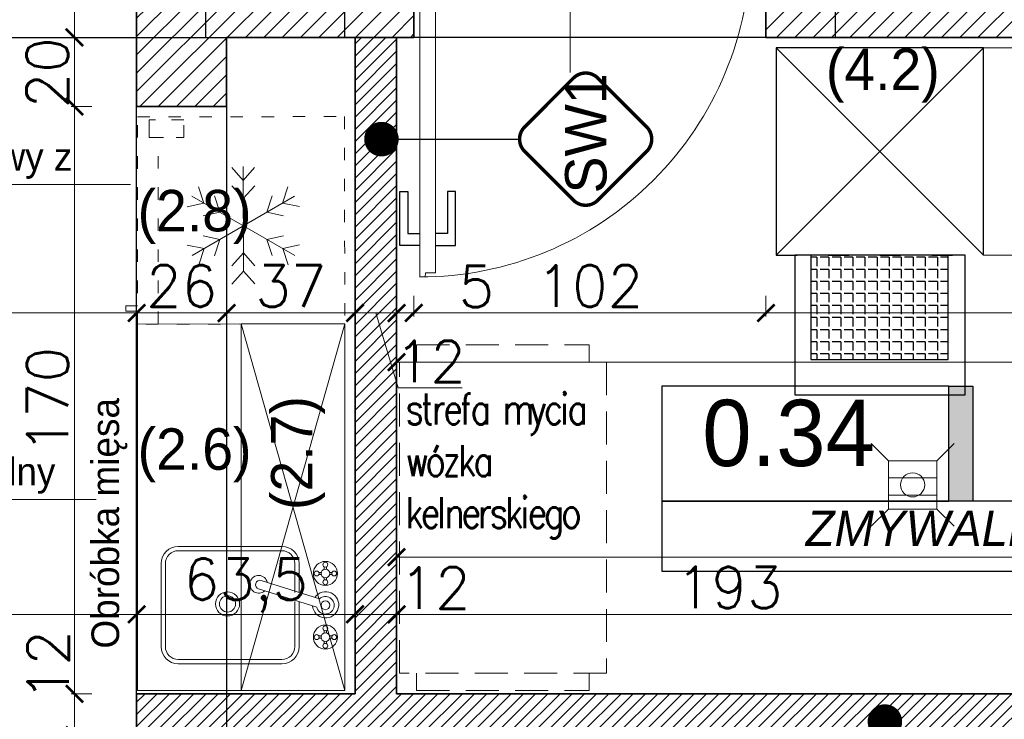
# Model space of a CAD drawing. Header units: millimetres. Extents: x -587 to 358276, y -26688 to 221215.
# Tile 147 of 256: x 9334 to 9620, y 10603 to 10806. Entities that reach past the tile are written whole.
import ezdxf
from ezdxf.lldxf.tags import DXFTag

# ---------------------------------------------------------------- set-up
doc = ezdxf.new("R2010")
doc.units = ezdxf.units.MM
doc.header["$MEASUREMENT"] = 0
doc.linetypes.add('ACAD_ISO03W100', pattern=[30, 12, -18])
doc.linetypes.add('DASHED2', pattern=[9.525, 6.35, -3.175])
for name, color, linetype in [('_I_EKO_PODKLAD 3', 252, 'Continuous'), ('D-opis-elewacja', 104, 'Continuous'), ('D-opis-elewacje', 104, 'Continuous'), ('stolarka', 1, 'Continuous'), ('tabelki opis', 7, 'Continuous')]:
    doc.layers.add(name, color=color, linetype=linetype)
for name, color, linetype, lineweight in [('_IS_EKO_opis', 7, 'Continuous', 18), ('A_istniejące ściany', 7, 'Continuous', 35), ('A_l.przerywana', 250, 'ICAD_ISO03W100', 9), ('A_opisy', 166, 'Continuous', 15), ('A_projektowane sciany', 5, 'Continuous', 35), ('A_wyposażenie', 7, 'Continuous', 9), ('A_ściany projektowane', 5, 'Continuous', 35), ('l.przerywana', 104, 'ICAD_ISO03W100', 5), ('l.wypełnien', 253, 'Continuous', 5), ('wymiarowanie', 176, 'Continuous', 9)]:
    doc.layers.add(name, color=color, linetype=linetype, lineweight=lineweight)
doc.styles.add('1-100', font='simplex.shx', dxfattribs={"width": 0.8, "height": 15})
doc.styles.add('ROMANS', font='romans')
doc.styles.add('styl2', font='simplex.shx')
tags = doc.linetypes.add('ICAD_ISO03W100', pattern=[30, 12, -18]).pattern_tags.tags
tags[6:7] = [DXFTag(74, 4), DXFTag(75, 0), DXFTag(340, '0'), DXFTag(46, 1.0), DXFTag(50, 0.0), DXFTag(44, 0.0), DXFTag(45, 0.0)]
tags[4:5] = [DXFTag(74, 4), DXFTag(75, 0), DXFTag(340, '0'), DXFTag(46, 1.0), DXFTag(50, 0.0), DXFTag(44, 0.0), DXFTag(45, 0.0)]
doc.dimstyles.new('Skala 1-50', dxfattribs={"dimtxt": 12, "dimasz": 5, "dimexe": 1, "dimexo": 1, "dimgap": 1.5, "dimtad": 1, "dimdec": 1, "dimrnd": 0.5, "dimtxsty": 'styl2', "dimblk": 'ARCHTICK', "dimcen": 5, "dimadec": 0, "dimazin": 0, "dimtfac": 1, "dimtdec": 1, "dimtmove": 1, "dimatfit": 3, "dimldrblk": 'ARCHTICK', "dimfxl": 5, "dimfxlon": 1, "dimlwd": -1, "dimlwe": -1, "dimarcsym": 0})

# ---------------------------------------------------------------- blocks, each defined once
blk = doc.blocks.new('_ArchTick')
at = {"color": 0, "linetype": 'ByBlock', "const_width": 0.15}
blk.add_lwpolyline([(-0.5, -0.5), (0.5, 0.5)], dxfattribs=at)
blk = doc.blocks.new('*D3747')
at = {"layer": 'Defpoints', "color": 0}
for p in [(9443.47, 10723.46), (9878.23, 10724.92), (9878.23, 10706.57)]:
    blk.add_point(p, dxfattribs=at)
at = {"layer": 'wymiarowanie', "color": 0}
for p, q in [((9443.47, 10711.57), (9443.47, 10705.57)), ((9878.23, 10711.57), (9878.23, 10705.57)), ((9443.47, 10706.57), (9878.23, 10706.57))]:
    blk.add_line(p, q, dxfattribs=at)
at = {"layer": 'wymiarowanie', "color": 0, "xscale": 5, "yscale": 5, "zscale": 5, "rotation": 180}
blk.add_blockref('_ArchTick', (9443.47, 10706.57), dxfattribs=at)
at = {"layer": 'wymiarowanie', "color": 0, "xscale": 5, "yscale": 5, "zscale": 5}
blk.add_blockref('_ArchTick', (9878.23, 10706.57), dxfattribs=at)
at = {"layer": 'wymiarowanie', "color": 0, "insert": (9660.85, 10714.37), "char_height": 12, "attachment_point": 5, "style": 'styl2'}
blk.add_mtext('435', dxfattribs=at)
blk = doc.blocks.new('*D3872')
at = {"layer": 'Defpoints', "color": 0}
for p in [(9266.19, 10743.15), (9368.19, 10743.15), (9368.19, 10720.82)]:
    blk.add_point(p, dxfattribs=at)
at = {"layer": 'wymiarowanie', "color": 0}
for p, q in [((9266.19, 10725.82), (9266.19, 10719.82)), ((9368.19, 10725.82), (9368.19, 10719.82)), ((9266.19, 10720.82), (9368.19, 10720.82))]:
    blk.add_line(p, q, dxfattribs=at)
at = {"layer": 'wymiarowanie', "color": 0, "xscale": 5, "yscale": 5, "zscale": 5, "rotation": 180}
blk.add_blockref('_ArchTick', (9266.19, 10720.82), dxfattribs=at)
at = {"layer": 'wymiarowanie', "color": 0, "xscale": 5, "yscale": 5, "zscale": 5}
blk.add_blockref('_ArchTick', (9368.19, 10720.82), dxfattribs=at)
at = {"layer": 'wymiarowanie', "color": 0, "insert": (9317.19, 10728.62), "char_height": 12, "attachment_point": 5, "style": 'styl2'}
blk.add_mtext('102', dxfattribs=at)
blk = doc.blocks.new('*D3874')
at = {"layer": 'Defpoints', "color": 0}
for p in [(9394.23, 10743.15), (9431.47, 10743.15), (9431.47, 10720.82)]:
    blk.add_point(p, dxfattribs=at)
at = {"layer": 'wymiarowanie', "color": 0}
for p, q in [((9394.23, 10725.82), (9394.23, 10719.82)), ((9431.47, 10725.82), (9431.47, 10719.82)), ((9394.23, 10720.82), (9431.47, 10720.82))]:
    blk.add_line(p, q, dxfattribs=at)
at = {"layer": 'wymiarowanie', "color": 0, "xscale": 5, "yscale": 5, "zscale": 5, "rotation": 180}
blk.add_blockref('_ArchTick', (9394.23, 10720.82), dxfattribs=at)
at = {"layer": 'wymiarowanie', "color": 0, "xscale": 5, "yscale": 5, "zscale": 5}
blk.add_blockref('_ArchTick', (9431.47, 10720.82), dxfattribs=at)
at = {"layer": 'wymiarowanie', "color": 0, "insert": (9412.85, 10728.62), "char_height": 12, "attachment_point": 5, "style": 'styl2'}
blk.add_mtext('37', dxfattribs=at)
blk = doc.blocks.new('*D3875')
at = {"layer": 'Defpoints', "color": 0}
for p in [(9431.47, 10743.15), (9443.47, 10743.15), (9443.47, 10720.82)]:
    blk.add_point(p, dxfattribs=at)
at = {"layer": 'wymiarowanie', "color": 0}
for p, q in [((9431.47, 10725.82), (9431.47, 10719.82)), ((9443.47, 10725.82), (9443.47, 10719.82)), ((9431.47, 10720.82), (9443.47, 10720.82)), ((9443.98, 10699.12), (9437.47, 10720.82)), ((9462.52, 10699.12), (9443.98, 10699.12))]:
    blk.add_line(p, q, dxfattribs=at)
at = {"layer": 'wymiarowanie', "color": 0, "xscale": 5, "yscale": 5, "zscale": 5, "rotation": 180}
blk.add_blockref('_ArchTick', (9431.47, 10720.82), dxfattribs=at)
at = {"layer": 'wymiarowanie', "color": 0, "xscale": 5, "yscale": 5, "zscale": 5}
blk.add_blockref('_ArchTick', (9443.47, 10720.82), dxfattribs=at)
at = {"layer": 'wymiarowanie', "color": 0, "insert": (9453.25, 10706.77), "char_height": 12, "attachment_point": 5, "style": 'styl2'}
blk.add_mtext('12', dxfattribs=at)
blk = doc.blocks.new('*D3876')
at = {"layer": 'Defpoints', "color": 0}
for p in [(9443.47, 10743.15), (9448.47, 10743.15), (9448.47, 10720.82)]:
    blk.add_point(p, dxfattribs=at)
at = {"layer": 'wymiarowanie', "color": 0}
for p, q in [((9443.47, 10725.82), (9443.47, 10719.82)), ((9448.47, 10725.82), (9448.47, 10719.82)), ((9443.47, 10720.82), (9448.47, 10720.82)), ((9448.47, 10720.82), (9472.01, 10720.82))]:
    blk.add_line(p, q, dxfattribs=at)
at = {"layer": 'wymiarowanie', "color": 0, "xscale": 5, "yscale": 5, "zscale": 5, "rotation": 180}
blk.add_blockref('_ArchTick', (9443.47, 10720.82), dxfattribs=at)
at = {"layer": 'wymiarowanie', "color": 0, "xscale": 5, "yscale": 5, "zscale": 5}
blk.add_blockref('_ArchTick', (9448.47, 10720.82), dxfattribs=at)
at = {"layer": 'wymiarowanie', "color": 0, "insert": (9466.59, 10728.47), "char_height": 12, "attachment_point": 5, "style": 'styl2'}
blk.add_mtext('5', dxfattribs=at)
blk = doc.blocks.new('*D3877')
at = {"layer": 'Defpoints', "color": 0}
for p in [(9448.47, 10743.15), (9550.47, 10743.15), (9550.47, 10720.82)]:
    blk.add_point(p, dxfattribs=at)
at = {"layer": 'wymiarowanie', "color": 0}
for p, q in [((9448.47, 10725.82), (9448.47, 10719.82)), ((9550.47, 10725.82), (9550.47, 10719.82)), ((9448.47, 10720.82), (9550.47, 10720.82))]:
    blk.add_line(p, q, dxfattribs=at)
at = {"layer": 'wymiarowanie', "color": 0, "xscale": 5, "yscale": 5, "zscale": 5, "rotation": 180}
blk.add_blockref('_ArchTick', (9448.47, 10720.82), dxfattribs=at)
at = {"layer": 'wymiarowanie', "color": 0, "xscale": 5, "yscale": 5, "zscale": 5}
blk.add_blockref('_ArchTick', (9550.47, 10720.82), dxfattribs=at)
at = {"layer": 'wymiarowanie', "color": 0, "insert": (9499.47, 10728.62), "char_height": 12, "attachment_point": 5, "style": 'styl2'}
blk.add_mtext('102', dxfattribs=at)
blk = doc.blocks.new('*D3878')
at = {"layer": 'Defpoints', "color": 0}
for p in [(9550.47, 10743.15), (9731.23, 10743.15), (9731.23, 10720.82)]:
    blk.add_point(p, dxfattribs=at)
at = {"layer": 'wymiarowanie', "color": 0}
for p, q in [((9550.47, 10725.82), (9550.47, 10719.82)), ((9731.23, 10725.82), (9731.23, 10719.82)), ((9550.47, 10720.82), (9731.23, 10720.82))]:
    blk.add_line(p, q, dxfattribs=at)
at = {"layer": 'wymiarowanie', "color": 0, "xscale": 5, "yscale": 5, "zscale": 5, "rotation": 180}
blk.add_blockref('_ArchTick', (9550.47, 10720.82), dxfattribs=at)
at = {"layer": 'wymiarowanie', "color": 0, "xscale": 5, "yscale": 5, "zscale": 5}
blk.add_blockref('_ArchTick', (9731.23, 10720.82), dxfattribs=at)
at = {"layer": 'wymiarowanie', "color": 0, "insert": (9640.85, 10728.62), "char_height": 12, "attachment_point": 5, "style": 'styl2'}
blk.add_mtext('181', dxfattribs=at)
blk = doc.blocks.new('*D3885')
at = {"layer": 'Defpoints', "color": 0}
for p in [(9368.21, 10633.58), (8932.19, 10605.06), (9368.21, 10605.06)]:
    blk.add_point(p, dxfattribs=at)
at = {"layer": 'wymiarowanie', "color": 0}
for p, q in [((8932.19, 10628.58), (8932.19, 10634.58)), ((8932.19, 10633.58), (9368.21, 10633.58)), ((9368.21, 10628.58), (9368.21, 10634.58))]:
    blk.add_line(p, q, dxfattribs=at)
at = {"layer": 'wymiarowanie', "color": 0, "xscale": 5, "yscale": 5, "zscale": 5, "rotation": 180}
blk.add_blockref('_ArchTick', (8932.19, 10633.58), dxfattribs=at)
at = {"layer": 'wymiarowanie', "color": 0, "xscale": 5, "yscale": 5, "zscale": 5}
blk.add_blockref('_ArchTick', (9368.21, 10633.58), dxfattribs=at)
at = {"layer": 'wymiarowanie', "color": 0, "insert": (9150.2, 10641.38), "char_height": 12, "attachment_point": 5, "style": 'styl2'}
blk.add_mtext('436', dxfattribs=at)
blk = doc.blocks.new('*D3886')
at = {"layer": 'Defpoints', "color": 0}
for p in [(9431.47, 10633.58), (9431.47, 10611), (9368.21, 10605.06)]:
    blk.add_point(p, dxfattribs=at)
at = {"layer": 'wymiarowanie', "color": 0}
for p, q in [((9368.21, 10628.58), (9368.21, 10634.58)), ((9368.21, 10633.58), (9431.47, 10633.58)), ((9431.47, 10628.58), (9431.47, 10634.58))]:
    blk.add_line(p, q, dxfattribs=at)
at = {"layer": 'wymiarowanie', "color": 0, "xscale": 5, "yscale": 5, "zscale": 5, "rotation": 180}
blk.add_blockref('_ArchTick', (9368.21, 10633.58), dxfattribs=at)
at = {"layer": 'wymiarowanie', "color": 0, "xscale": 5, "yscale": 5, "zscale": 5}
blk.add_blockref('_ArchTick', (9431.47, 10633.58), dxfattribs=at)
at = {"layer": 'wymiarowanie', "color": 0, "insert": (9399.84, 10641.93), "char_height": 12, "attachment_point": 5, "style": 'styl2'}
blk.add_mtext('63,5', dxfattribs=at)
blk = doc.blocks.new('*D3887')
at = {"layer": 'Defpoints', "color": 0}
for p in [(9443.47, 10633.58), (9431.47, 10611), (9443.47, 10610.59)]:
    blk.add_point(p, dxfattribs=at)
at = {"layer": 'wymiarowanie', "color": 0}
for p, q in [((9431.47, 10628.58), (9431.47, 10634.58)), ((9431.47, 10633.58), (9443.47, 10633.58)), ((9443.47, 10628.58), (9443.47, 10634.58))]:
    blk.add_line(p, q, dxfattribs=at)
at = {"layer": 'wymiarowanie', "color": 0, "xscale": 5, "yscale": 5, "zscale": 5, "rotation": 180}
blk.add_blockref('_ArchTick', (9431.47, 10633.58), dxfattribs=at)
at = {"layer": 'wymiarowanie', "color": 0, "xscale": 5, "yscale": 5, "zscale": 5}
blk.add_blockref('_ArchTick', (9443.47, 10633.58), dxfattribs=at)
at = {"layer": 'wymiarowanie', "color": 0, "insert": (9454.62, 10641.21), "char_height": 12, "attachment_point": 5, "style": 'styl2'}
blk.add_mtext('12', dxfattribs=at)
blk = doc.blocks.new('*D3888')
at = {"layer": 'Defpoints', "color": 0}
for p in [(9636.23, 10633.58), (9443.47, 10610.59), (9636.23, 10610.59)]:
    blk.add_point(p, dxfattribs=at)
at = {"layer": 'wymiarowanie', "color": 0}
for p, q in [((9443.47, 10628.58), (9443.47, 10634.58)), ((9443.47, 10633.58), (9636.23, 10633.58)), ((9636.23, 10628.58), (9636.23, 10634.58))]:
    blk.add_line(p, q, dxfattribs=at)
at = {"layer": 'wymiarowanie', "color": 0, "xscale": 5, "yscale": 5, "zscale": 5, "rotation": 180}
blk.add_blockref('_ArchTick', (9443.47, 10633.58), dxfattribs=at)
at = {"layer": 'wymiarowanie', "color": 0, "xscale": 5, "yscale": 5, "zscale": 5}
blk.add_blockref('_ArchTick', (9636.23, 10633.58), dxfattribs=at)
at = {"layer": 'wymiarowanie', "color": 0, "insert": (9539.85, 10641.38), "char_height": 12, "attachment_point": 5, "style": 'styl2'}
blk.add_mtext('193', dxfattribs=at)
blk = doc.blocks.new('*D3899')
at = {"layer": 'Defpoints', "color": 0}
for p in [(9443.47, 10650.11), (9443.47, 10633.58), (9748.23, 10633.58)]:
    blk.add_point(p, dxfattribs=at)
at = {"layer": 'wymiarowanie', "color": 0}
for p, q in [((9443.47, 10645.11), (9443.47, 10651.11)), ((9748.23, 10650.11), (9443.47, 10650.11)), ((9748.23, 10645.11), (9748.23, 10651.11))]:
    blk.add_line(p, q, dxfattribs=at)
at = {"layer": 'wymiarowanie', "color": 0, "xscale": 5, "yscale": 5, "zscale": 5, "rotation": 180}
blk.add_blockref('_ArchTick', (9443.47, 10650.11), dxfattribs=at)
at = {"layer": 'wymiarowanie', "color": 0, "xscale": 5, "yscale": 5, "zscale": 5}
blk.add_blockref('_ArchTick', (9748.23, 10650.11), dxfattribs=at)
at = {"layer": 'wymiarowanie', "color": 0, "insert": (9708.8, 10657.91), "char_height": 12, "attachment_point": 5, "style": 'styl2'}
blk.add_mtext('305', dxfattribs=at)
blk = doc.blocks.new('*D4028')
at = {"layer": 'Defpoints', "color": 0}
for p in [(9368.19, 10839.59), (9350.2, 10800.59), (9368.19, 10800.59)]:
    blk.add_point(p, dxfattribs=at)
at = {"layer": 'wymiarowanie', "color": 0}
for p, q in [((9355.2, 10839.59), (9349.2, 10839.59)), ((9350.2, 10839.59), (9350.2, 10800.59)), ((9355.2, 10800.59), (9349.2, 10800.59))]:
    blk.add_line(p, q, dxfattribs=at)
at = {"layer": 'wymiarowanie', "color": 0, "xscale": 5, "yscale": 5, "zscale": 5}
for p, rotation in [((9350.2, 10839.59), 90), ((9350.2, 10800.59), 270)]:
    blk.add_blockref('_ArchTick', p, dxfattribs=dict(at, rotation=rotation))
at = {"layer": 'wymiarowanie', "color": 0, "insert": (9342.4, 10820.09), "char_height": 12, "attachment_point": 5, "rotation": 90, "style": 'styl2'}
blk.add_mtext('39', dxfattribs=at)
blk = doc.blocks.new('*D4029')
at = {"layer": 'Defpoints', "color": 0}
for p in [(9368.19, 10800.59), (9350.2, 10780.59), (9368.19, 10780.59)]:
    blk.add_point(p, dxfattribs=at)
at = {"layer": 'wymiarowanie', "color": 0}
for p, q in [((9355.2, 10800.59), (9349.2, 10800.59)), ((9350.2, 10800.59), (9350.2, 10780.59)), ((9355.2, 10780.59), (9349.2, 10780.59))]:
    blk.add_line(p, q, dxfattribs=at)
at = {"layer": 'wymiarowanie', "color": 0, "xscale": 5, "yscale": 5, "zscale": 5}
for p, rotation in [((9350.2, 10800.59), 90), ((9350.2, 10780.59), 270)]:
    blk.add_blockref('_ArchTick', p, dxfattribs=dict(at, rotation=rotation))
at = {"layer": 'wymiarowanie', "color": 0, "insert": (9342.31, 10790.33), "char_height": 12, "attachment_point": 5, "rotation": 90, "style": 'styl2'}
blk.add_mtext('20', dxfattribs=at)
blk = doc.blocks.new('*D4030')
at = {"layer": 'Defpoints', "color": 0}
for p in [(9368.19, 10780.59), (9350.2, 10610.59), (9368.47, 10610.59)]:
    blk.add_point(p, dxfattribs=at)
at = {"layer": 'wymiarowanie', "color": 0}
for p, q in [((9355.2, 10780.59), (9349.2, 10780.59)), ((9350.2, 10780.59), (9350.2, 10610.59)), ((9355.2, 10610.59), (9349.2, 10610.59))]:
    blk.add_line(p, q, dxfattribs=at)
at = {"layer": 'wymiarowanie', "color": 0, "xscale": 5, "yscale": 5, "zscale": 5}
for p, rotation in [((9350.2, 10780.59), 90), ((9350.2, 10610.59), 270)]:
    blk.add_blockref('_ArchTick', p, dxfattribs=dict(at, rotation=rotation))
at = {"layer": 'wymiarowanie', "color": 0, "insert": (9342.4, 10695.59), "char_height": 12, "attachment_point": 5, "rotation": 90, "style": 'styl2'}
blk.add_mtext('170', dxfattribs=at)
blk = doc.blocks.new('*D4031')
at = {"layer": 'Defpoints', "color": 0}
for p in [(9368.47, 10610.59), (9350.2, 10598.59), (9368.19, 10598.59)]:
    blk.add_point(p, dxfattribs=at)
at = {"layer": 'wymiarowanie', "color": 0}
for p, q in [((9355.2, 10610.59), (9349.2, 10610.59)), ((9350.2, 10610.59), (9350.2, 10598.59)), ((9355.2, 10598.59), (9349.2, 10598.59))]:
    blk.add_line(p, q, dxfattribs=at)
at = {"layer": 'wymiarowanie', "color": 0, "xscale": 5, "yscale": 5, "zscale": 5}
for p, rotation in [((9350.2, 10610.59), 90), ((9350.2, 10598.59), 270)]:
    blk.add_blockref('_ArchTick', p, dxfattribs=dict(at, rotation=rotation))
at = {"layer": 'wymiarowanie', "color": 0, "insert": (9342.55, 10618.76), "char_height": 12, "attachment_point": 5, "rotation": 90, "style": 'styl2'}
blk.add_mtext('12', dxfattribs=at)
blk = doc.blocks.new('_Dot')
at = {"color": 0, "linetype": 'ByBlock', "lineweight": -2}
blk.add_line((-0.5, 0), (-1, 0), dxfattribs=at)
at = {"color": 0, "linetype": 'ByBlock', "const_width": 0.5}
blk.add_lwpolyline([(-0.25, 0, 1), (0.25, 0, 1)], format="xyb", close=True, dxfattribs=at)

msp = doc.modelspace()

# ---------------------------------------------------------------- hatches: boundary and pattern name
at = {"layer": '_I_EKO_PODKLAD 3'}
h = msp.add_hatch(dxfattribs=at)
h.set_pattern_fill('ANGLE', color=256, scale=0.5, angle=180, style=0)
h.set_pattern_definition([(180, (10333.533, 10436.5862), (-4e-16, -3.4925), [2.54, -0.9525]), (270, (10333.533, 10436.5862), (3.4925, -6e-16), [2.54, -0.9525])])
h.paths.add_polyline_path([(9603.21, 10737.59), (9563.5, 10737.59), (9563.5, 10707.31), (9603.21, 10707.31)])
at = {"layer": 'l.wypełnien'}
h = msp.add_hatch(dxfattribs=at)
h.set_pattern_fill('ANSI31', color=256, scale=30, style=0)
h.set_pattern_definition([(45, (0, 6.0705), (-2.6516504, 2.6516504), [])])
h.paths.add_polyline_path([(8887.19, 10290.91), (8887.19, 10545.87), (8932.19, 10545.87), (8932.19, 10408.59), (9059.57, 10408.59), (9368.19, 10408.59), (9394.23, 10408.59), (9416.72, 10408.59), (9416.72, 10365.41), (9405.31, 10365.41), (9376.25, 10365.41), (8932.19, 10365.41), (8932.19, 10290.91)])
h.paths.add_polyline_path([(9871.19, 10808.06), (9871.19, 10798.06), (9878.23, 10798.06), (9890.23, 10798.06), (10052.23, 10798.06), (10052.23, 10570.59), (10066.23, 10570.59), (10066.23, 10712.07), (10066.23, 10718), (10066.23, 10718.06), (10066.23, 10734.81), (10066.23, 10771.31), (10066.23, 10782.07), (10066.23, 10788), (10066.23, 10788.06), (10066.23, 10788), (10066.23, 10782.07), (10066.22, 10782.07), (10066.23, 10788), (10066.23, 10788.06), (10066.23, 10798.06), (10125.49, 10798.06), (10125.49, 10814.15), (10125.49, 10826), (10125.49, 10840.39), (10058.81, 10840.39), (9924.19, 10840.39), (9924.19, 10868.39), (9879.19, 10868.39), (9879.19, 10840.39), (9871.19, 10840.39), (9871.19, 10808.06)])
h.paths.add_polyline_path([(9570.47, 10800.59), (9731.23, 10800.59), (9731.23, 10737.59), (9748.23, 10737.59), (9748.23, 10800.06), (9768.19, 10800.06), (9768.19, 10808.06), (9781.19, 10808.06), (9781.19, 10840.39), (9769.78, 10840.39), (9645.19, 10840.39), (9645.19, 10839.59), (9604.19, 10839.59), (9570.47, 10839.59)])
h.paths.add_polyline_path([(9394.23, 10800.59), (9428.47, 10800.59), (9428.47, 10839.59), (9388.19, 10839.59), (9388.19, 10800.59), (9394.23, 10800.59)])
h.paths.add_polyline_path([(9428.47, 10800.59), (9428.47, 10839.59), (9448.47, 10839.59), (9448.47, 10800.59)])
h.paths.add_polyline_path([(9550.47, 10800.59), (9570.47, 10800.59), (9570.47, 10839.59), (9550.47, 10839.59)])
h.paths.add_polyline_path([(9368.19, 10800.59), (9388.19, 10800.59), (9388.19, 10839.59), (9368.19, 10839.59)])
h.paths.add_polyline_path([(9604.19, 10839.59), (9604.19, 10855.39), (9645.19, 10855.39), (9645.19, 10839.59)])
h.paths.add_polyline_path([(9368.19, 10428.59), (9368.19, 10408.59), (9394.23, 10408.59), (9394.23, 10428.59)])
h.paths.add_polyline_path([(9368.19, 10780.59), (9394.23, 10780.59), (9394.23, 10800.59), (9368.19, 10800.59)])
h = msp.add_hatch(dxfattribs=at)
h.set_pattern_fill('ANSI31', color=5, scale=20, style=0)
h.set_pattern_definition([(45, (0, 6.0705), (-1.76776695, 1.76776695), [])])
h.paths.add_polyline_path([(9636.23, 10598.59), (9636.23, 10610.59), (9443.47, 10610.59), (9443.47, 10800.59), (9431.47, 10800.59), (9431.47, 10610.59), (9394.23, 10610.59), (9394.23, 10598.59)])
h.paths.add_polyline_path([(9864.23, 10558.59), (9864.23, 10570.59), (9878.23, 10570.59), (9878.23, 10798.06), (9890.23, 10798.06), (9890.23, 10570.59), (9900.23, 10570.59), (9900.23, 10558.59)])
h.paths.add_polyline_path([(9731.23, 10610.59), (9731.23, 10598.59), (9736.23, 10598.59), (9736.23, 10522.59), (9748.23, 10522.59), (9748.23, 10558.59), (9762.23, 10558.59), (9762.23, 10570.59), (9748.23, 10570.59), (9748.23, 10610.59)])
h.paths.add_polyline_path([(9368.19, 10610.59), (9368.19, 10598.59), (9394.23, 10598.59), (9394.23, 10610.59)])
h.paths.add_polyline_path([(9748.23, 10408.59), (9748.23, 10420.59), (9736.23, 10420.59), (9736.23, 10408.59)])
at = {"layer": 'tabelki opis'}
msp.add_hatch(color=252, dxfattribs=at).paths.add_polyline_path([(9610.43, 10666.39), (9610.43, 10699.65), (9603.47, 10699.65), (9603.47, 10666.39)])

# ---------------------------------------------------------------- linework, layer by layer
at = {"color": 0, "linetype": 'ByBlock', "const_width": 0.75}
for points in [[(9370.69, 10723.32), (9365.69, 10718.32)], [(9391.73, 10718.32), (9396.73, 10723.32)]]:
    msp.add_lwpolyline(points, dxfattribs=at)
at = {"layer": '_I_EKO_PODKLAD 3', "ltscale": 0.5}
for p, q in [((9613.47, 10797.59), (9553.47, 10797.59)), ((9553.47, 10797.59), (9553.47, 10737.59)), ((9613.47, 10797.59), (9553.47, 10737.59)), ((9553.47, 10797.59), (9613.47, 10737.59)), ((9613.47, 10737.59), (9613.47, 10797.59))]:
    msp.add_line(p, q, dxfattribs=at)
at = {"layer": '_I_EKO_PODKLAD 3', "linetype": 'ACAD_ISO03W100', "ltscale": 0.5}
msp.add_line((9553.47, 10737.59), (9613.47, 10737.59), dxfattribs=at)
at = {"layer": '_I_EKO_PODKLAD 3'}
for points in [[(9608.19, 10737.59), (9558.84, 10737.59), (9558.84, 10697.1), (9608.19, 10697.1)], [(9603.21, 10737.59), (9563.5, 10737.59), (9563.5, 10707.31), (9603.21, 10707.31)]]:
    msp.add_lwpolyline(points, close=True, dxfattribs=at)
at = {"layer": '_IS_EKO_opis'}
for p, q in [((9585.95, 10678.07), (9580.95, 10683.07)), ((9599.95, 10678.07), (9604.95, 10683.07)), ((9599.95, 10678.07), (9585.95, 10678.07)), ((9585.95, 10678.07), (9585.95, 10664.07)), ((9599.95, 10664.07), (9599.95, 10678.07)), ((9585.95, 10673.07), (9599.95, 10673.07)), ((9585.95, 10668.07), (9599.95, 10668.07)), ((9580.95, 10659.07), (9585.95, 10664.07)), ((9585.95, 10664.07), (9599.95, 10664.07)), ((9604.95, 10659.07), (9599.95, 10664.07))]:
    msp.add_line(p, q, dxfattribs=at)
msp.add_circle((9592.95, 10671.07), 3.5, dxfattribs=at)
at = {"layer": 'A_istniejące ściany', "color": 7}
for p, q in [((9448.47, 10800.59), (9448.47, 10839.59)), ((9550.47, 10800.59), (9550.47, 10839.59))]:
    msp.add_line(p, q, dxfattribs=at)
for points in [[(9368.19, 10839.59), (9368.19, 10780.59), (9394.23, 10780.59), (9394.23, 10800.59)], [(9394.23, 10800.59), (9448.47, 10800.59)], [(9731.23, 10800.59), (9550.47, 10800.59)]]:
    msp.add_lwpolyline(points, dxfattribs=at)
at = {"layer": 'A_l.przerywana', "color": 5, "lineweight": 30, "ltscale": 0.3}
for points in [[(9246.19, 10800.59), (9388.19, 10800.59), (9388.19, 10839.59), (9246.19, 10839.59)], [(9428.47, 10839.59), (9570.47, 10839.59), (9570.47, 10800.59), (9428.47, 10800.59)]]:
    msp.add_lwpolyline(points, close=True, dxfattribs=at)
at = {"layer": 'A_opisy'}
msp.add_line((9493.72, 10790.39), (9493.72, 10845.39), dxfattribs=at)
at = {"layer": 'A_projektowane sciany', "color": 5}
msp.add_line((9368.19, 10610.59), (9368.19, 10598.59), dxfattribs=at)
at = {"layer": 'A_wyposażenie', "linetype": 'ACAD_ISO03W100', "ltscale": 0.3}
for p, q in [((9368.39, 10777.59), (9428.39, 10777.67)), ((9368.47, 10717.59), (9368.39, 10777.59)), ((9428.39, 10777.67), (9428.47, 10717.67)), ((9381.87, 10776.7), (9376.83, 10776.69)), ((9381.88, 10771.58), (9381.87, 10776.7)), ((9374.47, 10717.6), (9374.4, 10771.57)), ((9379.64, 10771.58), (9381.88, 10771.58)), ((9365.1, 10722.85), (9368.47, 10722.85)), ((9428.47, 10717.67), (9368.47, 10717.59))]:
    msp.add_line(p, q, dxfattribs=at)
at = {"layer": 'A_wyposażenie', "linetype": 'ACAD_ISO03W100', "ltscale": 0.5}
for p, q in [((9373.67, 10776.69), (9371.78, 10776.69)), ((9371.78, 10776.69), (9371.78, 10771.57)), ((9371.78, 10771.57), (9376.01, 10771.58))]:
    msp.add_line(p, q, dxfattribs=at)
at = {"layer": 'A_wyposażenie'}
for p, q in [((9399.07, 10759.21), (9395.75, 10762.89)), ((9399.06, 10763.22), (9399.1, 10732.9)), ((9399.07, 10759.21), (9402.37, 10762.9)), ((9399.07, 10753.91), (9395.76, 10757.59)), ((9399.07, 10753.91), (9402.38, 10757.6)), ((9387.68, 10752.62), (9386.14, 10757.32)), ((9410.47, 10752.65), (9412, 10757.36)), ((9387.68, 10752.62), (9382.84, 10751.59)), ((9384.21, 10754.62), (9413.96, 10737.49)), ((9413.94, 10754.65), (9384.23, 10737.45)), ((9392.28, 10749.97), (9390.73, 10754.68)), ((9405.88, 10749.99), (9407.41, 10754.7)), ((9410.47, 10752.65), (9415.32, 10751.63)), ((9392.28, 10749.97), (9387.43, 10748.94)), ((9405.88, 10749.99), (9410.73, 10748.97)), ((9387.7, 10739.46), (9382.85, 10740.47)), ((9392.29, 10742.12), (9387.44, 10743.13)), ((9392.29, 10742.12), (9390.76, 10737.4)), ((9405.89, 10742.13), (9410.74, 10743.16)), ((9405.89, 10742.13), (9407.44, 10737.43)), ((9410.49, 10739.49), (9415.33, 10740.52)), ((9387.7, 10739.46), (9386.17, 10734.75)), ((9399.1, 10738.2), (9395.79, 10734.51)), ((9399.1, 10738.2), (9402.41, 10734.51)), ((9410.49, 10739.49), (9412.03, 10734.78)), ((9399.1, 10732.9), (9395.8, 10729.2)), ((9399.1, 10732.9), (9402.42, 10729.21)), ((9368.19, 10725.82), (9368.19, 10719.82)), ((9394.23, 10725.82), (9394.23, 10719.82)), ((9365.1, 10721.32), (9365.1, 10722.85)), ((9368.47, 10721.32), (9365.1, 10721.32)), ((9368.19, 10720.82), (9394.23, 10720.82)), ((9380.26, 10653.26), (9410.26, 10653.26)), ((9380.26, 10652.01), (9410.26, 10652.01)), ((9375.26, 10624.26), (9375.26, 10648.26)), ((9376.51, 10624.26), (9376.51, 10648.26)), ((9414.01, 10648.26), (9414.01, 10639.93)), ((9415.26, 10648.26), (9415.26, 10639.93)), ((9422.55, 10646.64), (9422.55, 10647.32)), ((9423.18, 10646.64), (9423.18, 10647.32)), ((9421.65, 10645.74), (9420.96, 10645.74)), ((9421.64, 10645.1), (9420.96, 10645.1)), ((9422.55, 10644.2), (9422.55, 10643.51)), ((9423.18, 10644.2), (9423.18, 10643.51)), ((9424.08, 10645.1), (9424.77, 10645.1)), ((9424.09, 10645.74), (9424.77, 10645.74)), ((9420.39, 10635.66), (9403.53, 10640.96)), ((9404.29, 10643.38), (9421.15, 10638.08)), ((9414.01, 10637.27), (9414.01, 10624.26)), ((9415.26, 10637.27), (9415.26, 10624.26)), ((9421.65, 10627.32), (9420.96, 10627.32)), ((9421.64, 10626.69), (9420.96, 10626.69)), ((9422.55, 10628.23), (9422.55, 10628.91)), ((9423.18, 10628.22), (9423.18, 10628.91)), ((9424.08, 10626.69), (9424.77, 10626.69)), ((9424.09, 10627.32), (9424.77, 10627.32)), ((9422.55, 10625.79), (9422.55, 10625.1)), ((9423.18, 10625.78), (9423.18, 10625.1)), ((9410.26, 10620.51), (9380.26, 10620.51)), ((9410.26, 10619.26), (9380.26, 10619.26))]:
    msp.add_line(p, q, dxfattribs=at)
at = {"layer": 'A_wyposażenie', "color": 7, "linetype": 'DASHED2', "ltscale": 1.5}
for p, q in [((9449.28, 10711.57), (9499.28, 10711.57)), ((9449.28, 10711.57), (9499.28, 10711.57)), ((9449.28, 10611.57), (9499.28, 10611.57)), ((9449.28, 10611.57), (9499.28, 10611.57))]:
    msp.add_line(p, q, dxfattribs=at)
at = {"layer": 'A_wyposażenie', "color": 7, "ltscale": 7}
for p, q in [((9449.28, 10706.57), (9449.28, 10711.57)), ((9449.28, 10706.57), (9449.28, 10711.57)), ((9499.28, 10706.57), (9499.28, 10711.57)), ((9499.28, 10706.57), (9499.28, 10711.57)), ((9449.28, 10616.57), (9449.28, 10611.57)), ((9449.28, 10616.57), (9449.28, 10611.57)), ((9499.28, 10611.57), (9499.28, 10616.57)), ((9499.28, 10611.57), (9499.28, 10616.57))]:
    msp.add_line(p, q, dxfattribs=at)
at = {"layer": 'A_wyposażenie', "color": 7, "ltscale": 0.1}
msp.add_lwpolyline([(9711.16, 10737.59), (9728.47, 10737.59), (9728.47, 10797.59), (9613.47, 10797.59), (9613.47, 10737.59), (9711.16, 10737.59)], dxfattribs=at)
at = {"layer": 'A_wyposażenie', "color": 7}
msp.add_lwpolyline([(9368.47, 10717.59), (9428.52, 10717.67), (9428.47, 10611.59), (9368.47, 10611.59)], close=True, dxfattribs=at)
at = {"layer": 'A_wyposażenie', "color": 7, "linetype": 'DASHED2', "ltscale": 1.5}
msp.add_lwpolyline([(9444.28, 10706.57), (9504.28, 10706.57), (9504.28, 10616.57), (9444.28, 10616.57), (9444.28, 10706.57)], dxfattribs=at)
msp.add_lwpolyline([(9444.28, 10706.57), (9504.28, 10706.57), (9504.28, 10616.57), (9444.28, 10616.57), (9444.28, 10706.57)], dxfattribs=at)
at = {"layer": 'A_wyposażenie'}
for centre, radius in [((9422.86, 10645.42), 3.49), ((9422.86, 10645.42), 1.27), ((9422.86, 10647.96), 0.71), ((9420.32, 10645.42), 0.71), ((9422.86, 10642.88), 0.71), ((9425.4, 10645.42), 0.71), ((9394.51, 10636.61), 3.5), ((9394.51, 10636.61), 2.35), ((9422.86, 10636.21), 1.27), ((9422.86, 10627), 3.49), ((9422.86, 10629.54), 0.71), ((9420.32, 10627), 0.71), ((9422.86, 10627), 1.27), ((9425.4, 10627), 0.71), ((9422.86, 10624.46), 0.71)]:
    msp.add_circle(centre, radius, dxfattribs=at)
for centre, radius, start, end in [((9380.26, 10648.26), 5, 90, 180), ((9410.26, 10648.26), 5, 0, 90), ((9380.26, 10648.26), 3.75, 90, 180), ((9410.26, 10648.26), 3.75, 0, 90), ((9403.55, 10642.29), 2.56, 12.3042, 312.7752), ((9403.91, 10642.17), 1.27, 72.5397, 252.5397), ((9422.93, 10636.34), 3.79, 184.4411, 145.2067), ((9422.86, 10636.21), 2.54, 192.7843, 132.1966), ((9380.26, 10624.26), 5, 180, 270), ((9380.26, 10624.26), 3.75, 180, 270), ((9410.26, 10624.26), 5, 270, 0), ((9410.26, 10624.26), 3.75, 270, 0)]:
    msp.add_arc(centre, radius, start, end, dxfattribs=at)
at = {"layer": 'A_ściany projektowane', "color": 5}
for p, q in [((9431.47, 10800.59), (9431.47, 10610.59)), ((9443.47, 10800.59), (9443.47, 10610.59)), ((9368.19, 10610.59), (9431.47, 10610.59)), ((9443.47, 10610.59), (9636.23, 10610.59))]:
    msp.add_line(p, q, dxfattribs=at)
at = {"layer": 'D-opis-elewacja', "color": 5}
msp.add_lwpolyline([(9449.1, 10771.14), (9459.1, 10771.14), (9479.1, 10771.14)], dxfattribs=at)
at = {"layer": 'D-opis-elewacje', "color": 5, "const_width": 1}
msp.add_lwpolyline([(9501.78, 10753.46), (9515.92, 10767.6, 0.414214), (9515.92, 10774.67), (9501.78, 10788.81, 0.414214), (9494.71, 10788.81), (9480.57, 10774.67, 0.414214), (9480.57, 10767.6), (9494.71, 10753.46, 0.414214)], format="xyb", close=True, dxfattribs=at)
at = {"layer": 'l.przerywana', "color": 7, "ltscale": 0.3}
for p, q in [((9398.47, 10717.67), (9428.47, 10611.59)), ((9428.52, 10717.67), (9398.47, 10611.59))]:
    msp.add_line(p, q, dxfattribs=at)
at = {"layer": 'l.przerywana', "color": 5, "lineweight": 30, "ltscale": 0.5}
msp.add_lwpolyline([(9368.19, 10800.59), (9394.23, 10800.59), (9394.23, 10408.59), (9368.19, 10408.59)], close=True, dxfattribs=at)
at = {"layer": 'l.przerywana', "color": 7, "ltscale": 0.3}
msp.add_lwpolyline([(9428.47, 10717.67), (9398.47, 10717.67), (9398.47, 10611.59), (9428.47, 10611.59)], close=True, dxfattribs=at)
at = {"layer": 'stolarka', "color": 5, "lineweight": 9}
msp.add_lwpolyline([(9453.01, 10827.02), (9450.22, 10827.02), (9450.22, 10731.25), (9451.72, 10731.26), (9451.9, 10732.41), (9454.75, 10732.41), (9454.75, 10824.72), (9453.01, 10824.72), (9453.01, 10827.02)], dxfattribs=at)
at = {"layer": 'stolarka', "color": 5}
for points in [[(9450.22, 10740.37), (9444.42, 10740.37), (9444.42, 10756.03), (9446.74, 10756.03), (9446.74, 10743.85), (9450.22, 10743.85)], [(9454.75, 10740.37), (9460.55, 10740.37), (9460.55, 10756.03), (9458.23, 10756.03), (9458.23, 10743.85), (9454.75, 10743.85)]]:
    msp.add_lwpolyline(points, dxfattribs=at)
at = {"layer": 'stolarka', "color": 5, "linetype": 'ICAD_ISO03W100', "lineweight": 13, "ltscale": 0.3}
msp.add_arc((9450.22, 10827.02), 95.77, 269.9469, 359.9997, dxfattribs=at)
at = {"layer": 'tabelki opis', "color": 7}
for points in [[(9603.47, 10699.65), (9520.31, 10699.65), (9520.31, 10666.39), (9603.47, 10666.39), (9603.47, 10699.65)], [(9520.31, 10646.11), (9685.04, 10646.11), (9685.04, 10666.39), (9520.31, 10666.39), (9520.31, 10646.11)]]:
    msp.add_lwpolyline(points, dxfattribs=at)
at = {"layer": 'tabelki opis'}
msp.add_lwpolyline([(9610.43, 10666.39), (9603.47, 10666.39), (9603.47, 10699.65), (9610.43, 10699.65)], close=True, dxfattribs=at)
at = {"layer": 'wymiarowanie'}
for p, q in [((9366.43, 10758.02), (9256.58, 10758.03)), ((9356.51, 10666.87), (9270.21, 10666.88))]:
    msp.add_line(p, q, dxfattribs=at)

# ---------------------------------------------------------------- block references
at = {"layer": 'D-opis-elewacja', "color": 5, "xscale": -10, "yscale": 10, "zscale": 10}
msp.add_blockref('_Dot', (9439.1, 10771.14), dxfattribs=at)
at = {"layer": 'D-opis-elewacja', "color": 5, "xscale": -10, "yscale": 10, "zscale": 10, "rotation": -90.00000000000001}
msp.add_blockref('_Dot', (9584.92, 10602.55), dxfattribs=at)

# ---------------------------------------------------------------- texts
at = {"layer": '_I_EKO_PODKLAD 3', "color": 7, "ltscale": 0.15, "insert": (9446.08, 10676.55), "char_height": 9, "width": 263.1314, "attachment_point": 4, "style": '1-100'}
msp.add_mtext('{\\T0.8;strefa mycia\\Pwózka \\Pkelnerskiego}', dxfattribs=at)
at = {"layer": 'A_wyposażenie', "insert": (9381.21, 10728.62), "char_height": 12, "attachment_point": 5, "style": 'styl2'}
msp.add_mtext('26', dxfattribs=at)
at = {"layer": 'tabelki opis', "color": 7, "attachment_point": 1}
for s, insert, char_height, width in [('{\\fCentury Gothic|b0|i0|c238|p34;0.34}', (9532.03, 10695.7), 19.2, 56.7), ('\\pxqc;{\\fCentury Gothic|b0|i1|c238|p34;ZMYWALNIA}', (9520.31, 10663.62), 10.24, 164.736)]:
    msp.add_mtext(s, dxfattribs=dict(at, insert=insert, char_height=char_height, width=width))
at = {"layer": 'wymiarowanie', "char_height": 12, "width": 500.0426, "attachment_point": 3, "style": 'ROMANS'}
for s, insert in [('\\pxql;{\\fCentury Gothic|b0|i0|c238|p0;(4.2) \\P }', (10067.86, 10797.35)), ('\\pxql;{\\fCentury Gothic|b0|i0|c238|p0;(2.8) \\P }', (9868.51, 10756.44)), ('\\pxql;{\\fCentury Gothic|b0|i0|c238|p0;(2.6) \\P }', (9868.51, 10687.43))]:
    msp.add_mtext(s, dxfattribs=dict(at, insert=insert))
at = {"layer": 'wymiarowanie', "color": 5, "insert": (9492.28, 10755.41), "char_height": 12, "width": 36.658, "attachment_point": 1, "rotation": 90}
msp.add_mtext('{\\fCentury Gothic|b0|i0|c238|p0;SW1}', dxfattribs=at)
at = {"layer": 'wymiarowanie', "linetype": 'Continuous', "width": 327.6277, "attachment_point": 3, "style": 'ROMANS'}
for s, insert, char_height, rotation in [('\\pxql;{\\fCentury Gothic|b0|i0|c238|p0;Odpływ liniowy z \\Pkolektorem \\Pi syfonem}', (9598.13, 10770.04), 8, 360), ('\\pxql;{\\fCentury Gothic|b0|i0|c238|p0;\\H0.666667x;Obróbka mięsa\\P\\H1.499998x; }', (9355.1, 10951.3), 12, 90), ('\\pxql;{\\fCentury Gothic|b0|i0|c238|p0;\\H0.666667x;Okap centralny\\P290x190 cm\\P\\H1.499998x; }', (9600.33, 10678.89), 12, 360)]:
    msp.add_mtext(s, dxfattribs=dict(at, insert=insert, char_height=char_height, rotation=rotation))
at = {"layer": 'wymiarowanie', "insert": (9407.12, 11163.82), "char_height": 12, "width": 500.0426, "attachment_point": 3, "rotation": 90, "style": 'ROMANS'}
msp.add_mtext('\\pxql;{\\fCentury Gothic|b0|i0|c238|p0;(2.7) \\P }', dxfattribs=at)

# ---------------------------------------------------------------- dimensions: what is measured, and where the dimension line sits
at = {"layer": 'wymiarowanie'}
for base, p1, p2, picture, middle in [((9350.2, 10800.59), (9368.19, 10839.59), (9368.19, 10800.59), '*D4028', (9342.4, 10820.09)), ((9350.2, 10610.59), (9368.19, 10780.59), (9368.47, 10610.59), '*D4030', (9342.4, 10695.59))]:
    dim = msp.add_linear_dim(base=base, p1=p1, p2=p2, angle=90, dimstyle='Skala 1-50', dxfattribs=at)
    dim.commit()
    dim.dimension.update_dxf_attribs({"geometry": picture, "text_midpoint": middle})
for base, p1, p2, picture, middle in [((9350.2, 10780.59), (9368.19, 10800.59), (9368.19, 10780.59), '*D4029', (9350.11, 10790.33)), ((9350.2, 10598.59), (9368.47, 10610.59), (9368.19, 10598.59), '*D4031', (9350.2, 10618.76))]:
    dim = msp.add_linear_dim(base=base, p1=p1, p2=p2, angle=90, dimstyle='Skala 1-50', dxfattribs=at)
    dim.commit()
    dim.dimension.update_dxf_attribs({"geometry": picture, "text_midpoint": middle, "dimtype": 160})
for base, p1, p2, picture, middle in [((9368.19, 10720.82), (9266.19, 10743.15), (9368.19, 10743.15), '*D3872', (9317.19, 10728.62)), ((9431.47, 10720.82), (9394.23, 10743.15), (9431.47, 10743.15), '*D3874', (9412.85, 10728.62)), ((9443.47, 10720.82), (9431.47, 10743.15), (9443.47, 10743.15), '*D3875', (9445.48, 10706.77)), ((9550.47, 10720.82), (9448.47, 10743.15), (9550.47, 10743.15), '*D3877', (9499.47, 10728.62)), ((9731.23, 10720.82), (9550.47, 10743.15), (9731.23, 10743.15), '*D3878', (9640.85, 10728.62)), ((9878.23, 10706.57), (9443.47, 10723.46), (9878.23, 10724.92), '*D3747', (9660.85, 10714.37)), ((9368.21, 10633.58), (8932.19, 10605.06), (9368.21, 10605.06), '*D3885', (9150.2, 10641.38)), ((9431.47, 10633.58), (9368.21, 10605.06), (9431.47, 10611), '*D3886', (9399.84, 10641.93)), ((9636.23, 10633.58), (9443.47, 10610.59), (9636.23, 10610.59), '*D3888', (9539.85, 10641.38))]:
    dim = msp.add_linear_dim(base=base, p1=p1, p2=p2, dimstyle='Skala 1-50', dxfattribs=at)
    dim.commit()
    dim.dimension.update_dxf_attribs({"geometry": picture, "text_midpoint": middle})
for base, p1, p2, picture, middle in [((9448.47, 10720.82), (9443.47, 10743.15), (9448.47, 10743.15), '*D3876', (9466.59, 10720.82)), ((9443.47, 10650.11), (9748.23, 10633.58), (9443.47, 10633.58), '*D3899', (9708.8, 10650.11)), ((9443.47, 10633.58), (9431.47, 10611), (9443.47, 10610.59), '*D3887', (9454.62, 10633.56))]:
    dim = msp.add_linear_dim(base=base, p1=p1, p2=p2, dimstyle='Skala 1-50', dxfattribs=at)
    dim.commit()
    dim.dimension.update_dxf_attribs({"geometry": picture, "text_midpoint": middle, "dimtype": 160})

doc.saveas('drawing.dxf')
